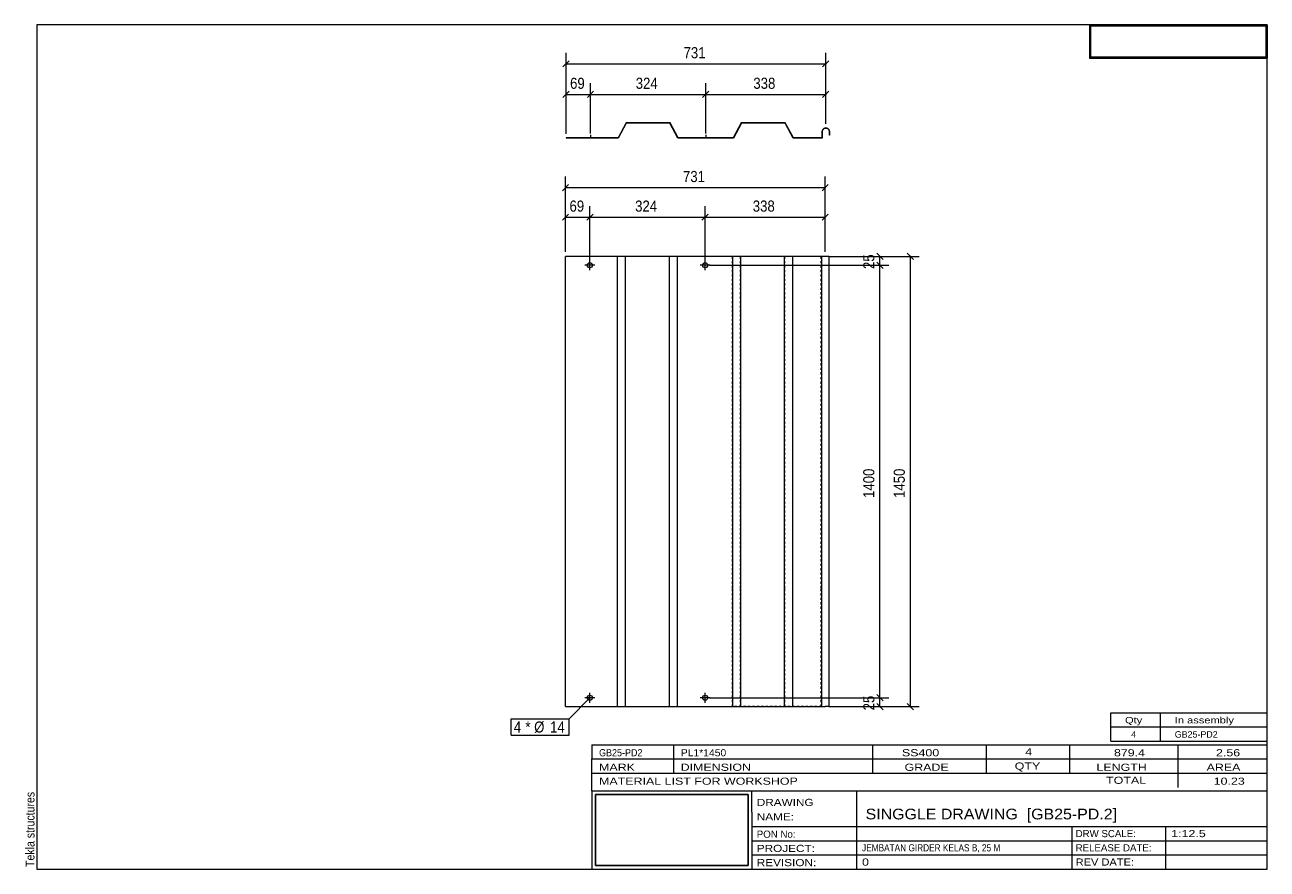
# Model space of a CAD drawing. Header units: millimetres. Extents: x 2 to 282, y 5 to 195.
import ezdxf

# ---------------------------------------------------------------- set-up
doc = ezdxf.new("R2010")
doc.units = ezdxf.units.MM
doc.linetypes.add('XKITLINE00', pattern=[0])
doc.linetypes.add('XKITLINE04', pattern=[3, 0.5, -0.5, 0.5, -0.5, 0.5, -0.5])
for name, color, linetype, lineweight in [('Bolt', 7, 'Continuous', 0), ('BoltMark', 3, 'Continuous', 0), ('DrawingSheet', 5, 'Continuous', 0), ('OtherObjectType', 1, 'Continuous', 0), ('Part', 2, 'Continuous', 0), ('Z-DIMENSIONS', 1, 'Continuous', 0)]:
    doc.layers.add(name, color=color, linetype=linetype, lineweight=lineweight)
doc.styles.add('ARIAL', font='ARIAL.TTF')
doc.styles.add('ARIAL_NARROW', font='ARIALN.TTF')
picture_1 = doc.add_image_def('image1.jpg', size_in_pixel=(1304, 175))
picture_2 = doc.add_image_def('image2.jpg', size_in_pixel=(188, 71))

# ---------------------------------------------------------------- blocks, each defined once
blk = doc.blocks.new('*A1')
at = {"layer": 'Bolt', "linetype": 'XKITLINE00', "lineweight": 0}
for p, q in [((129.12, 169.59), (129.12, 169.51)), ((129.68, 170.23), (129.68, 169.51)), ((130.24, 169.59), (130.24, 169.51)), ((155.04, 169.59), (155.04, 169.51)), ((155.6, 170.23), (155.6, 169.51)), ((156.16, 169.59), (156.16, 169.51))]:
    blk.add_line(p, q, dxfattribs=at)
blk = doc.blocks.new('*A2')
at = {"layer": 'Part', "linetype": 'XKITLINE00', "lineweight": 0}
for p, q in [((137.67, 172.95), (135.87, 169.59)), ((137.72, 172.87), (135.92, 169.51)), ((147.6, 172.95), (137.67, 172.95)), ((147.56, 172.87), (137.72, 172.87)), ((149.36, 169.51), (147.56, 172.87)), ((149.4, 169.59), (147.6, 172.95)), ((163.59, 172.95), (161.79, 169.59)), ((163.64, 172.87), (161.84, 169.51)), ((173.52, 172.95), (163.59, 172.95)), ((173.48, 172.87), (163.64, 172.87)), ((175.32, 169.51), (173.48, 172.87)), ((175.37, 169.59), (173.52, 172.95)), ((181.87, 171.39), (181.76, 170.95)), ((181.76, 170.95), (181.76, 169.59)), ((181.84, 170.95), (181.94, 171.35)), ((181.84, 170.95), (181.84, 169.51)), ((182.2, 171.71), (181.87, 171.39)), ((181.94, 171.35), (182.24, 171.64)), ((182.64, 171.83), (182.2, 171.71)), ((182.24, 171.64), (182.64, 171.75)), ((182.64, 171.83), (182.64, 171.83)), ((183.08, 171.71), (182.64, 171.83)), ((182.64, 171.75), (182.64, 171.75)), ((182.64, 171.75), (183.04, 171.64)), ((183.04, 171.64), (183.33, 171.35)), ((183.4, 171.39), (183.08, 171.71)), ((183.33, 171.35), (183.44, 170.95)), ((183.52, 170.95), (183.4, 171.39)), ((183.44, 170.15), (183.44, 170.95)), ((183.52, 170.15), (183.52, 170.95)), ((135.87, 169.59), (124.18, 169.59)), ((124.18, 169.59), (124.18, 169.51)), ((135.92, 169.51), (124.18, 169.51)), ((161.84, 169.51), (149.36, 169.51)), ((161.79, 169.59), (149.4, 169.59)), ((181.84, 169.51), (175.32, 169.51)), ((181.76, 169.59), (175.37, 169.59)), ((183.52, 170.15), (183.44, 170.15))]:
    blk.add_line(p, q, dxfattribs=at)
blk = doc.blocks.new('*A3')
at = {"layer": 'Part', "linetype": 'XKITLINE00', "lineweight": 0}
for p, q in [((124.04, 116.34), (124.04, 142.9)), ((161.7, 142.9), (124.04, 142.9)), ((135.78, 116.34), (135.78, 142.9)), ((137.58, 116.34), (137.58, 142.9)), ((147.42, 116.34), (147.42, 142.9)), ((149.22, 116.34), (149.22, 142.9)), ((163.5, 142.9), (161.7, 142.9)), ((161.7, 116.34), (161.7, 142.9)), ((181.7, 142.9), (163.5, 142.9)), ((163.5, 116.34), (163.5, 142.9)), ((173.34, 116.34), (173.34, 142.9)), ((175.19, 116.34), (175.19, 142.9)), ((182.5, 142.9), (181.7, 142.9)), ((181.7, 142.9), (181.7, 116.34)), ((182.5, 142.9), (182.5, 142.9)), ((183.3, 142.9), (182.5, 142.9)), ((183.38, 142.9), (183.3, 142.9)), ((183.3, 142.9), (183.3, 116.34)), ((183.38, 116.34), (183.38, 142.9)), ((124.04, 68.24), (124.04, 116.24)), ((135.78, 68.24), (135.78, 116.24)), ((137.58, 68.24), (137.58, 116.24)), ((147.42, 68.24), (147.42, 116.24)), ((149.22, 68.24), (149.22, 116.24)), ((161.7, 68.24), (161.7, 116.24)), ((163.5, 68.24), (163.5, 116.24)), ((173.34, 68.24), (173.34, 116.24)), ((175.19, 68.24), (175.19, 116.24)), ((181.7, 116.24), (181.7, 68.24)), ((183.3, 116.24), (183.3, 68.24)), ((183.38, 68.24), (183.38, 116.24)), ((124.04, 41.58), (124.04, 68.14)), ((135.78, 41.58), (135.78, 68.14)), ((137.58, 41.58), (137.58, 68.14)), ((147.42, 41.58), (147.42, 68.14)), ((149.22, 41.58), (149.22, 68.14)), ((161.7, 41.58), (161.7, 68.14)), ((163.5, 41.58), (163.5, 68.14)), ((173.34, 41.58), (173.34, 68.14)), ((175.19, 41.58), (175.19, 68.14)), ((181.7, 68.14), (181.7, 41.58)), ((183.3, 68.14), (183.3, 41.58)), ((183.38, 41.58), (183.38, 68.14)), ((124.04, 41.58), (181.7, 41.58)), ((181.7, 41.58), (182.5, 41.58)), ((182.5, 41.58), (182.5, 41.58)), ((183.3, 41.58), (182.5, 41.58)), ((183.3, 41.58), (183.38, 41.58))]:
    blk.add_line(p, q, dxfattribs=at)
at = {"layer": 'Part', "linetype": 'XKITLINE04', "lineweight": 0}
for p, q in [((135.73, 116.34), (135.73, 142.9)), ((137.53, 116.34), (137.53, 142.9)), ((147.47, 116.34), (147.47, 142.9)), ((149.27, 116.34), (149.27, 142.9)), ((161.65, 116.34), (161.65, 142.9)), ((163.45, 116.34), (163.45, 142.9)), ((163.5, 142.9), (163.45, 142.9)), ((173.39, 116.34), (173.39, 142.9)), ((175.24, 116.34), (175.24, 142.9)), ((181.62, 116.34), (181.62, 142.9)), ((181.74, 142.9), (181.7, 142.9)), ((182.5, 142.9), (182.5, 142.9)), ((183.38, 142.9), (183.3, 142.9)), ((135.73, 68.24), (135.73, 116.24)), ((137.53, 68.24), (137.53, 116.24)), ((147.47, 68.24), (147.47, 116.24)), ((149.27, 68.24), (149.27, 116.24)), ((161.65, 68.24), (161.65, 116.24)), ((163.45, 68.24), (163.45, 116.24)), ((173.39, 68.24), (173.39, 116.24)), ((175.24, 68.24), (175.24, 116.24)), ((181.62, 68.24), (181.62, 116.24)), ((135.73, 41.58), (135.73, 68.14)), ((137.53, 41.58), (137.53, 68.14)), ((147.47, 41.58), (147.47, 68.14)), ((149.27, 41.58), (149.27, 68.14)), ((161.65, 41.58), (161.65, 68.14)), ((163.45, 41.58), (163.45, 68.14)), ((173.39, 41.58), (173.39, 68.14)), ((175.24, 41.58), (175.24, 68.14)), ((181.62, 41.58), (181.62, 68.14)), ((181.62, 41.58), (161.7, 41.58)), ((181.74, 41.58), (181.7, 41.58)), ((182.5, 41.58), (182.5, 41.58)), ((183.38, 41.58), (183.3, 41.58))]:
    blk.add_line(p, q, dxfattribs=at)
blk = doc.blocks.new('*A4')
at = {"layer": 'Bolt', "linetype": 'XKITLINE00', "lineweight": 0}
for p, q in [((130.66, 140.9), (128.42, 140.9)), ((129.54, 139.78), (129.54, 142.02)), ((156.58, 140.9), (154.34, 140.9)), ((155.46, 139.78), (155.46, 142.02)), ((130.66, 43.58), (128.42, 43.58)), ((129.54, 42.46), (129.54, 44.7)), ((156.58, 43.58), (154.34, 43.58)), ((155.46, 42.46), (155.46, 44.7))]:
    blk.add_line(p, q, dxfattribs=at)
for centre in [(129.54, 140.9), (155.46, 140.9), (129.54, 43.58), (155.46, 43.58)]:
    blk.add_circle(centre, 0.56, dxfattribs=at)
blk = doc.blocks.new('*A5')
at = {"layer": 'DrawingSheet', "linetype": 'XKITLINE00', "lineweight": 0}
for p, q in [((282, 195), (5, 195)), ((5, 195), (5, 5)), ((282, 5), (282, 195)), ((5, 5), (282, 5))]:
    blk.add_line(p, q, dxfattribs=at)
at = {"layer": 'DrawingSheet', "style": 'ARIAL', "width": 0.85}
blk.add_text('Tekla structures', height=2, rotation=90, dxfattribs=at).set_placement((4.5, 5.5))
blk = doc.blocks.new('*A6')
at = {"layer": 'OtherObjectType', "linetype": 'XKITLINE00', "lineweight": 0}
for p, q in [((242, 195), (282, 195)), ((242, 195), (242, 187.5)), ((282, 195), (282, 187.5)), ((242, 187.5), (282, 187.5))]:
    blk.add_line(p, q, dxfattribs=at)
image = blk.add_image(picture_1, insert=(242.25, 187.75), size_in_units=(39.5, 7))
blk = doc.blocks.new('*A7')
at = {"layer": 'OtherObjectType', "linetype": 'XKITLINE00', "lineweight": 0}
for p, q in [((246.8, 37), (246.8, 40.2)), ((246.8, 40.2), (282, 40.2)), ((258, 37), (258, 40.2)), ((282, 37), (282, 40.2)), ((246.8, 37), (282, 37)), ((246.8, 33.8), (246.8, 37)), ((258, 33.8), (258, 37)), ((282, 33.8), (282, 37)), ((246.8, 33.8), (282, 33.8))]:
    blk.add_line(p, q, dxfattribs=at)
at = {"layer": 'OtherObjectType', "style": 'ARIAL_NARROW'}
for s, width, p in [('Qty', 1.513248, (250, 37.8)), ('In assembly', 1.513248, (261.2, 37.8)), ('4', 1.211571, (251.38, 34.6)), ('GB25-PD2', 1.211571, (261.2, 34.6))]:
    blk.add_text(s, height=1.44, dxfattribs=dict(at, width=width)).set_placement(p)
blk = doc.blocks.new('*A8')
at = {"layer": 'OtherObjectType', "linetype": 'XKITLINE00', "lineweight": 0}
for p, q in [((130, 33), (282, 33)), ((130, 33), (130, 29.8)), ((130, 33), (282, 33)), ((148.4, 29.8), (148.4, 33)), ((193.2, 29.8), (193.2, 33)), ((218.8, 29.8), (218.8, 33)), ((237.6, 29.8), (237.6, 33)), ((262, 29.8), (262, 33)), ((282, 29.8), (282, 33)), ((130, 29.8), (282, 29.8)), ((130, 29.8), (282, 29.8)), ((130, 26.6), (130, 29.8)), ((148.4, 26.6), (148.4, 29.8)), ((193.2, 26.6), (193.2, 29.8)), ((218.8, 26.6), (218.8, 29.8)), ((237.6, 26.6), (237.6, 29.8)), ((262, 26.6), (262, 29.8)), ((282, 26.6), (282, 29.8)), ((130, 26.6), (282, 26.6)), ((130, 22.6), (130, 26.6)), ((262, 23.4), (262, 26.6)), ((282, 22.6), (282, 26.6)), ((130, 22.6), (130, 5)), ((130, 22.6), (282, 22.6)), ((166, 17.8), (166, 22.6)), ((189.6, 14.6), (189.6, 22.6)), ((282, 17.8), (282, 22.6)), ((166, 17.8), (166, 5)), ((282, 14.6), (282, 17.8)), ((166, 14.6), (282, 14.6)), ((189.6, 5), (189.6, 14.6)), ((238.13, 11.4), (238.13, 14.6)), ((259.2, 5), (259.2, 14.6)), ((282, 11.4), (282, 14.6)), ((166, 11.4), (282, 11.4)), ((238.13, 5), (238.13, 11.4)), ((282, 8.2), (282, 11.4)), ((166, 8.2), (282, 8.2)), ((282, 5), (282, 8.2)), ((130, 5), (282, 5)), ((160, 5), (282, 5))]:
    blk.add_line(p, q, dxfattribs=at)
at = {"layer": 'OtherObjectType', "style": 'ARIAL_NARROW'}
for s, height, width, p in [('GB25-PD2', 1.6, 1.100501, (131.6, 30.4)), ('PL1*1450', 1.6, 1.270501, (150, 30.4)), ('SS400', 1.6, 1.525501, (199.78, 30.4)), ('4', 1.6, 1.525501, (227.53, 30.6)), ('879.4', 1.6, 1.525501, (247.51, 30.4)), ('2.56', 1.6, 1.525501, (270.48, 30.4)), ('MARK', 1.6, 1.525501, (131.6, 27.13)), ('DIMENSION', 1.6, 1.525501, (149.97, 27.13)), ('GRADE', 1.6, 1.525501, (200.37, 27.13)), ('QTY', 1.6, 1.525501, (225.17, 27.4)), ('LENGTH', 1.6, 1.525501, (243.57, 27.13)), ('AREA', 1.6, 1.525501, (268.37, 27.13)), ('MATERIAL LIST FOR WORKSHOP', 1.6, 1.525501, (131.6, 24)), ('TOTAL', 1.6, 1.525501, (245.74, 24.2)), ('10.23', 1.6, 1.525501, (269.96, 24)), ('DRAWING', 1.6, 1.445, (167.1, 19.22)), ('NAME:', 1.6, 1.445, (167.1, 15.98)), ('SINGGLE DRAWING  [GB25-PD.2]', 2.4, 1.304651, (191.6, 16.2)), ('PON No:', 1.6, 1.19, (167.1, 12.07)), ('DRW SCALE:', 1.6, 1.19, (238.88, 12.2)), ('1:12.5', 1.6, 1.525501, (260.4, 12.2)), ('PROJECT:', 1.6, 1.445, (167.1, 8.87)), ('JEMBATAN GIRDER KELAS B, 25 M', 1.6, 1.015501, (190.8, 9)), ('RELEASE DATE:', 1.6, 1.19, (238.88, 9)), ('REVISION:', 1.6, 1.445, (167.1, 5.67)), ('0', 1.6, 1.525501, (190.8, 5.8)), ('REV DATE:', 1.6, 1.36, (238.88, 5.8))]:
    blk.add_text(s, height=height, dxfattribs=dict(at, width=width)).set_placement(p)
image = blk.add_image(picture_2, insert=(130.8, 5.8), size_in_units=(34.4, 16))
blk = doc.blocks.new('*A9')
at = {"layer": 'Z-DIMENSIONS', "linetype": 'XKITLINE00', "lineweight": 0}
for p, q in [((124.18, 170.51), (124.18, 188.73)), ((182.64, 172.75), (182.64, 188.73)), ((124.88, 186.93), (123.47, 185.52)), ((124.18, 186.23), (182.64, 186.23)), ((183.34, 186.93), (181.93, 185.52))]:
    blk.add_line(p, q, dxfattribs=at)
at = {"layer": 'Z-DIMENSIONS'}
for p in [(124.18, 186.23), (182.64, 186.23)]:
    blk.add_point(p, dxfattribs=at)
at = {"layer": 'Z-DIMENSIONS', "style": 'ARIAL', "width": 0.85}
blk.add_text('731', height=2.5, dxfattribs=at).set_placement((150.62, 187.48))
blk = doc.blocks.new('*A10')
at = {"layer": 'Z-DIMENSIONS', "linetype": 'XKITLINE00', "lineweight": 0}
for p, q in [((124.18, 170.59), (124.18, 181.85)), ((129.68, 170.55), (129.68, 181.85)), ((124.88, 180.06), (123.47, 178.64)), ((124.18, 179.35), (129.68, 179.35)), ((130.38, 180.06), (128.97, 178.64))]:
    blk.add_line(p, q, dxfattribs=at)
at = {"layer": 'Z-DIMENSIONS'}
for p in [(124.18, 179.35), (129.68, 179.35)]:
    blk.add_point(p, dxfattribs=at)
at = {"layer": 'Z-DIMENSIONS', "style": 'ARIAL', "width": 0.85}
blk.add_text('69', height=2.5, dxfattribs=at).set_placement((125.07, 180.6))
blk = doc.blocks.new('*A11')
at = {"layer": 'Z-DIMENSIONS', "linetype": 'XKITLINE00', "lineweight": 0}
for p, q in [((129.68, 170.55), (129.68, 181.85)), ((155.6, 170.55), (155.6, 181.85)), ((130.38, 180.06), (128.97, 178.64)), ((129.68, 179.35), (155.6, 179.35)), ((156.3, 180.06), (154.89, 178.64))]:
    blk.add_line(p, q, dxfattribs=at)
at = {"layer": 'Z-DIMENSIONS'}
for p in [(129.68, 179.35), (155.6, 179.35)]:
    blk.add_point(p, dxfattribs=at)
at = {"layer": 'Z-DIMENSIONS', "style": 'ARIAL', "width": 0.85}
blk.add_text('324', height=2.5, dxfattribs=at).set_placement((139.85, 180.6))
blk = doc.blocks.new('*A12')
at = {"layer": 'Z-DIMENSIONS', "linetype": 'XKITLINE00', "lineweight": 0}
for p, q in [((155.6, 170.55), (155.6, 181.85)), ((182.64, 172.83), (182.64, 181.85)), ((156.3, 180.06), (154.89, 178.64)), ((155.6, 179.35), (182.64, 179.35)), ((183.34, 180.06), (181.93, 178.64))]:
    blk.add_line(p, q, dxfattribs=at)
at = {"layer": 'Z-DIMENSIONS'}
for p in [(155.6, 179.35), (182.64, 179.35)]:
    blk.add_point(p, dxfattribs=at)
at = {"layer": 'Z-DIMENSIONS', "style": 'ARIAL', "width": 0.85}
blk.add_text('338', height=2.5, dxfattribs=at).set_placement((166.33, 180.6))
blk = doc.blocks.new('*A13')
at = {"layer": 'Z-DIMENSIONS', "linetype": 'XKITLINE00', "lineweight": 0}
for p, q in [((124.04, 143.9), (124.04, 160.87)), ((182.5, 143.9), (182.5, 160.87)), ((124.75, 159.08), (123.33, 157.66)), ((124.04, 158.37), (182.5, 158.37)), ((183.21, 159.08), (181.79, 157.66))]:
    blk.add_line(p, q, dxfattribs=at)
at = {"layer": 'Z-DIMENSIONS'}
for p in [(124.04, 158.37), (182.5, 158.37)]:
    blk.add_point(p, dxfattribs=at)
at = {"layer": 'Z-DIMENSIONS', "style": 'ARIAL', "width": 0.85}
blk.add_text('731', height=2.5, dxfattribs=at).set_placement((150.49, 159.62))
blk = doc.blocks.new('*A14')
at = {"layer": 'Z-DIMENSIONS', "linetype": 'XKITLINE00', "lineweight": 0}
for p, q in [((124.04, 143.9), (124.04, 154.22)), ((129.54, 141.9), (129.54, 154.22)), ((124.75, 152.42), (123.33, 151.01)), ((124.04, 151.72), (129.54, 151.72)), ((130.25, 152.42), (128.83, 151.01))]:
    blk.add_line(p, q, dxfattribs=at)
at = {"layer": 'Z-DIMENSIONS'}
for p in [(124.04, 151.72), (129.54, 151.72)]:
    blk.add_point(p, dxfattribs=at)
at = {"layer": 'Z-DIMENSIONS', "style": 'ARIAL', "width": 0.85}
blk.add_text('69', height=2.5, dxfattribs=at).set_placement((124.94, 152.97))
blk = doc.blocks.new('*A15')
at = {"layer": 'Z-DIMENSIONS', "linetype": 'XKITLINE00', "lineweight": 0}
for p, q in [((129.54, 141.9), (129.54, 154.22)), ((155.46, 141.9), (155.46, 154.22)), ((130.25, 152.42), (128.83, 151.01)), ((129.54, 151.72), (155.46, 151.72)), ((156.17, 152.42), (154.75, 151.01))]:
    blk.add_line(p, q, dxfattribs=at)
at = {"layer": 'Z-DIMENSIONS'}
for p in [(129.54, 151.72), (155.46, 151.72)]:
    blk.add_point(p, dxfattribs=at)
at = {"layer": 'Z-DIMENSIONS', "style": 'ARIAL', "width": 0.85}
blk.add_text('324', height=2.5, dxfattribs=at).set_placement((139.72, 152.97))
blk = doc.blocks.new('*A16')
at = {"layer": 'Z-DIMENSIONS', "linetype": 'XKITLINE00', "lineweight": 0}
for p, q in [((155.46, 141.9), (155.46, 154.22)), ((182.5, 143.9), (182.5, 154.22)), ((156.17, 152.42), (154.75, 151.01)), ((155.46, 151.72), (182.5, 151.72)), ((183.21, 152.42), (181.79, 151.01))]:
    blk.add_line(p, q, dxfattribs=at)
at = {"layer": 'Z-DIMENSIONS'}
for p in [(155.46, 151.72), (182.5, 151.72)]:
    blk.add_point(p, dxfattribs=at)
at = {"layer": 'Z-DIMENSIONS', "style": 'ARIAL', "width": 0.85}
blk.add_text('338', height=2.5, dxfattribs=at).set_placement((166.2, 152.97))
blk = doc.blocks.new('*A17')
at = {"layer": 'Z-DIMENSIONS', "linetype": 'XKITLINE00', "lineweight": 0}
for p, q in [((183.5, 142.9), (203.68, 142.9)), ((200.97, 143.61), (202.39, 142.19)), ((201.68, 41.58), (201.68, 142.9)), ((200.97, 42.29), (202.39, 40.87)), ((183.5, 41.58), (203.68, 41.58))]:
    blk.add_line(p, q, dxfattribs=at)
at = {"layer": 'Z-DIMENSIONS'}
for p in [(201.68, 142.9), (201.68, 41.58)]:
    blk.add_point(p, dxfattribs=at)
at = {"layer": 'Z-DIMENSIONS', "style": 'ARIAL', "width": 0.85}
blk.add_text('1450', height=2.5, rotation=90.0002, dxfattribs=at).set_placement((200.43, 88.53))
blk = doc.blocks.new('*A18')
at = {"layer": 'Z-DIMENSIONS', "linetype": 'XKITLINE00', "lineweight": 0}
for p, q in [((156.46, 43.58), (196.82, 43.58)), ((194.12, 44.29), (195.53, 42.87)), ((194.12, 42.29), (195.53, 40.87)), ((194.82, 41.58), (194.82, 43.58)), ((183.9, 41.58), (196.82, 41.58))]:
    blk.add_line(p, q, dxfattribs=at)
at = {"layer": 'Z-DIMENSIONS'}
for p in [(194.82, 43.58), (194.82, 41.58)]:
    blk.add_point(p, dxfattribs=at)
at = {"layer": 'Z-DIMENSIONS', "style": 'ARIAL', "width": 0.85}
blk.add_text('25', height=2.5, rotation=90.0002, dxfattribs=at).set_placement((193.57, 40.73))
blk = doc.blocks.new('*A19')
at = {"layer": 'Z-DIMENSIONS', "linetype": 'XKITLINE00', "lineweight": 0}
for p, q in [((156.46, 140.9), (196.82, 140.9)), ((194.12, 141.61), (195.53, 140.19)), ((194.82, 43.58), (194.82, 140.9)), ((156.46, 43.58), (196.82, 43.58)), ((194.12, 44.29), (195.53, 42.87))]:
    blk.add_line(p, q, dxfattribs=at)
at = {"layer": 'Z-DIMENSIONS'}
for p in [(194.82, 140.9), (194.82, 43.58)]:
    blk.add_point(p, dxfattribs=at)
at = {"layer": 'Z-DIMENSIONS', "style": 'ARIAL', "width": 0.85}
blk.add_text('1400', height=2.5, rotation=90.0002, dxfattribs=at).set_placement((193.57, 88.53))
blk = doc.blocks.new('*A20')
at = {"layer": 'Z-DIMENSIONS', "linetype": 'XKITLINE00', "lineweight": 0}
for p, q in [((183.5, 142.9), (196.82, 142.9)), ((194.12, 143.61), (195.53, 142.19)), ((194.82, 140.9), (194.82, 142.9)), ((156.46, 140.9), (196.82, 140.9)), ((194.12, 141.61), (195.53, 140.19))]:
    blk.add_line(p, q, dxfattribs=at)
at = {"layer": 'Z-DIMENSIONS'}
for p in [(194.82, 142.9), (194.82, 140.9)]:
    blk.add_point(p, dxfattribs=at)
at = {"layer": 'Z-DIMENSIONS', "style": 'ARIAL', "width": 0.85}
blk.add_text('25', height=2.5, rotation=90.0002, dxfattribs=at).set_placement((193.57, 140.05))
blk = doc.blocks.new('*A21')
at = {"layer": 'BoltMark', "linetype": 'XKITLINE00', "lineweight": 0}
for p, q in [((129.54, 43.58), (124.89, 38.84)), ((111.81, 38.84), (124.89, 38.84)), ((111.81, 35.14), (111.81, 38.84)), ((124.89, 35.14), (124.89, 38.84)), ((111.81, 35.14), (124.89, 35.14))]:
    blk.add_line(p, q, dxfattribs=at)
at = {"layer": 'BoltMark', "style": 'ARIAL', "width": 0.85}
for s, p in [('4', (112.41, 35.74)), ('* Ø', (115.01, 35.74)), ('14', (120.58, 35.74))]:
    blk.add_text(s, height=2.5, dxfattribs=at).set_placement(p)

msp = doc.modelspace()

# ---------------------------------------------------------------- block references
at = {"lineweight": 0}
for name in ['*A5', '*A6', '*A9', '*A10', '*A11', '*A12', '*A2', '*A1', '*A13', '*A14', '*A15', '*A16', '*A3', '*A20', '*A17', '*A4', '*A19', '*A21', '*A18', '*A7', '*A8']:
    msp.add_blockref(name, (0, 0), dxfattribs=at)

doc.saveas('drawing.dxf')
